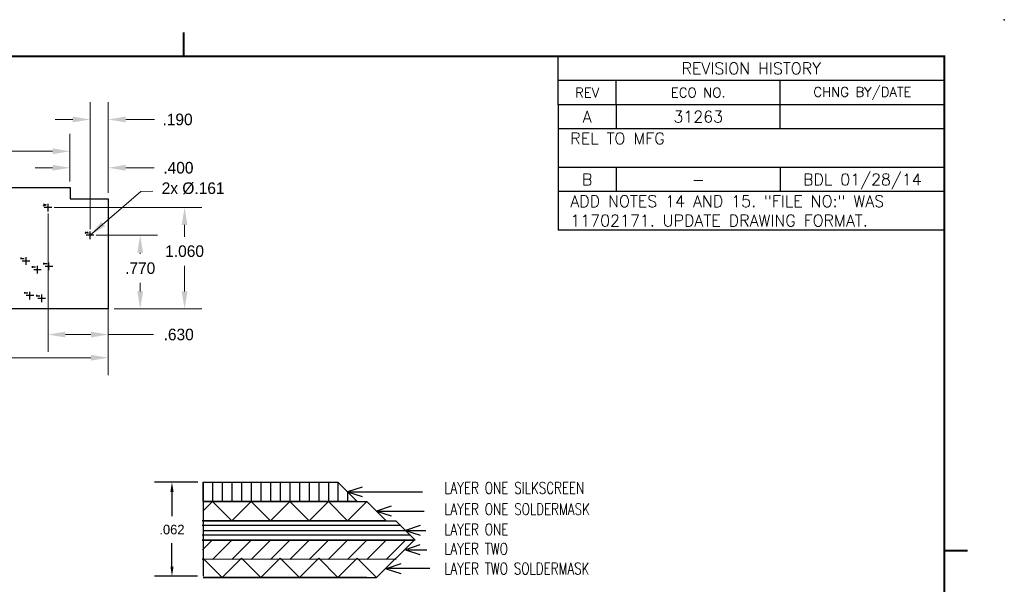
# Model space of a CAD drawing. Extents: x 243.6 to 260.6, y 195.5 to 206.5.
# Tile 3 of 3: x 250.4 to 260.6, y 200.6 to 206.5. Entities that reach past the tile are written whole.
import ezdxf
from ezdxf.enums import TextEntityAlignment as Align

# ---------------------------------------------------------------- set-up
doc = ezdxf.new("R2010")
doc.units = 0
doc.header["$MEASUREMENT"] = 0
for name, color, linetype in [('DIM', 4, 'Continuous'), ('OBJ', 3, 'Continuous'), ('TEXT', 6, 'Continuous'), ('TITLE', 7, 'Continuous')]:
    doc.layers.add(name, color=color, linetype=linetype)
doc.layers.get('0').off()
doc.styles.add('ROMANS', font='ROMANS.SHX', dxfattribs={"height": 0.12})
doc.styles.add('W1', font='SIMPLEX', dxfattribs={"width": 0.75})
doc.dimstyles.get("Standard").update_dxf_attribs({"dimtxt": 0.18, "dimasz": 0.18, "dimexe": 0.18, "dimexo": 0.0625, "dimgap": 0.09, "dimtad": 0, "dimtih": 1, "dimtoh": 1, "dimdec": 4, "dimzin": 0, "dimdsep": 46, "dimtxsty": 'Standard', "dimcen": 0.09, "dimadec": 0, "dimazin": 0, "dimtfac": 1, "dimtdec": 4, "dimtofl": 0, "dimtmove": 0, "dimatfit": 0, "dimfxl": 1, "dimtolj": 1, "dimtzin": 0, "dimarcsym": 0})

# ---------------------------------------------------------------- blocks, each defined once
blk = doc.blocks.new('*D6')
at = {"layer": 'Defpoints', "color": 0, "linetype": 'Continuous', "lineweight": 0}
for p in [(251.303, 204.95), (250.906, 204.747), (251.303, 204.628)]:
    blk.add_point(p, dxfattribs=at)
at = {"layer": 'DIM', "color": 0, "linetype": 'Continuous', "lineweight": 0}
for p, q in [((250.906, 204.809), (250.906, 205.13)), ((251.303, 204.69), (251.303, 205.13)), ((250.726, 204.95), (250.546, 204.95)), ((251.483, 204.95), (251.779, 204.95))]:
    blk.add_line(p, q, dxfattribs=at)
for points in [[(250.726, 204.98), (250.726, 204.92), (250.906, 204.95)], [(251.483, 204.98), (251.483, 204.92), (251.303, 204.95)]]:
    blk.add_solid(points, dxfattribs=at)
at = {"layer": 'DIM', "color": 0, "linetype": 'Continuous', "lineweight": 0, "insert": (252.029, 204.95), "char_height": 0.12, "attachment_point": 5}
blk.add_mtext('\\A1;.400', dxfattribs=at)
blk = doc.blocks.new('*D9')
at = {"layer": 'Defpoints', "color": 0, "linetype": 'Continuous', "lineweight": 0}
for p in [(251.303, 204.628), (250.679, 204.538), (251.303, 203.223)]:
    blk.add_point(p, dxfattribs=at)
at = {"layer": 'DIM', "color": 0, "linetype": 'Continuous', "lineweight": 0}
for p, q in [((250.679, 204.475), (250.679, 203.043)), ((251.303, 204.565), (251.303, 203.043)), ((250.859, 203.223), (251.123, 203.223)), ((251.303, 203.223), (251.772, 203.223))]:
    blk.add_line(p, q, dxfattribs=at)
for points in [[(250.859, 203.253), (250.859, 203.193), (250.679, 203.223)], [(251.123, 203.253), (251.123, 203.193), (251.303, 203.223)]]:
    blk.add_solid(points, dxfattribs=at)
at = {"layer": 'DIM', "color": 0, "linetype": 'Continuous', "lineweight": 0, "insert": (252.032, 203.223), "char_height": 0.12, "attachment_point": 5}
blk.add_mtext('\\A1;.630', dxfattribs=at)
blk = doc.blocks.new('*D10')
at = {"layer": 'Defpoints', "color": 0, "linetype": 'Continuous', "lineweight": 0}
for p in [(250.679, 204.538), (252.093, 204.538), (251.303, 203.489)]:
    blk.add_point(p, dxfattribs=at)
at = {"layer": 'DIM', "color": 0, "linetype": 'Continuous', "lineweight": 0}
for p, q in [((250.741, 204.538), (252.273, 204.538)), ((252.093, 204.358), (252.093, 204.236)), ((252.093, 203.669), (252.093, 203.936)), ((251.365, 203.489), (252.273, 203.489))]:
    blk.add_line(p, q, dxfattribs=at)
for points in [[(252.063, 204.358), (252.123, 204.358), (252.093, 204.538)], [(252.063, 203.669), (252.123, 203.669), (252.093, 203.489)]]:
    blk.add_solid(points, dxfattribs=at)
at = {"layer": 'DIM', "color": 0, "linetype": 'Continuous', "lineweight": 0, "insert": (252.093, 204.086), "char_height": 0.12, "attachment_point": 5}
blk.add_mtext('\\A1;1.060', dxfattribs=at)
blk = doc.blocks.new('*D11')
at = {"layer": 'Defpoints', "color": 0, "linetype": 'Continuous', "lineweight": 0}
for p in [(251.114, 204.251), (251.303, 203.489), (251.633, 203.489)]:
    blk.add_point(p, dxfattribs=at)
at = {"layer": 'DIM', "color": 0, "linetype": 'Continuous', "lineweight": 0}
for p, q in [((251.177, 204.251), (251.813, 204.251)), ((251.633, 204.071), (251.633, 204.06)), ((251.633, 203.669), (251.633, 203.76)), ((251.365, 203.489), (251.813, 203.489))]:
    blk.add_line(p, q, dxfattribs=at)
for points in [[(251.603, 204.071), (251.663, 204.071), (251.633, 204.251)], [(251.603, 203.669), (251.663, 203.669), (251.633, 203.489)]]:
    blk.add_solid(points, dxfattribs=at)
at = {"layer": 'DIM', "color": 0, "linetype": 'Continuous', "lineweight": 0, "insert": (251.633, 203.91), "char_height": 0.12, "attachment_point": 5}
blk.add_mtext('\\A1;.770', dxfattribs=at)
blk = doc.blocks.new('*D12')
at = {"layer": 'Defpoints', "color": 0, "linetype": 'Continuous', "lineweight": 0}
for p in [(248.232, 203.489), (251.303, 203.489), (251.303, 202.983)]:
    blk.add_point(p, dxfattribs=at)
at = {"layer": 'DIM', "color": 0, "linetype": 'Continuous', "lineweight": 0}
for p, q in [((248.232, 203.426), (248.232, 202.803)), ((251.303, 203.426), (251.303, 202.803)), ((248.412, 202.983), (249.35, 202.983)), ((251.123, 202.983), (249.93, 202.983))]:
    blk.add_line(p, q, dxfattribs=at)
for points in [[(248.412, 203.013), (248.412, 202.953), (248.232, 202.983)], [(251.123, 203.013), (251.123, 202.953), (251.303, 202.983)]]:
    blk.add_solid(points, dxfattribs=at)
at = {"layer": 'DIM', "color": 0, "linetype": 'Continuous', "lineweight": 0, "insert": (249.64, 202.983), "char_height": 0.12, "attachment_point": 5}
blk.add_mtext('\\A1;3.100', dxfattribs=at)
blk = doc.blocks.new('*D13')
at = {"layer": 'Defpoints', "color": 0, "linetype": 'Continuous', "lineweight": 0}
for p in [(250.906, 205.121), (248.628, 204.747), (250.906, 204.747)]:
    blk.add_point(p, dxfattribs=at)
at = {"layer": 'DIM', "color": 0, "linetype": 'Continuous', "lineweight": 0}
for p, q in [((248.628, 204.809), (248.628, 205.301)), ((250.906, 204.809), (250.906, 205.301)), ((248.808, 205.121), (249.431, 205.121)), ((250.726, 205.121), (250.051, 205.121))]:
    blk.add_line(p, q, dxfattribs=at)
for points in [[(248.808, 205.151), (248.808, 205.091), (248.628, 205.121)], [(250.726, 205.151), (250.726, 205.091), (250.906, 205.121)]]:
    blk.add_solid(points, dxfattribs=at)
at = {"layer": 'DIM', "color": 0, "linetype": 'Continuous', "lineweight": 0, "insert": (249.741, 205.121), "char_height": 0.12, "attachment_point": 5}
blk.add_mtext('\\A1;2.300', dxfattribs=at)
blk = doc.blocks.new('*D14')
at = {"layer": 'Defpoints', "color": 0, "linetype": 'Continuous', "lineweight": 0}
for p in [(251.303, 205.45), (251.303, 204.628), (251.114, 204.251)]:
    blk.add_point(p, dxfattribs=at)
at = {"layer": 'DIM', "color": 0, "linetype": 'Continuous', "lineweight": 0}
for p, q in [((251.114, 204.314), (251.114, 205.63)), ((251.303, 204.69), (251.303, 205.63)), ((250.934, 205.45), (250.754, 205.45)), ((251.483, 205.45), (251.78, 205.45))]:
    blk.add_line(p, q, dxfattribs=at)
for points in [[(250.934, 205.48), (250.934, 205.42), (251.114, 205.45)], [(251.483, 205.48), (251.483, 205.42), (251.303, 205.45)]]:
    blk.add_solid(points, dxfattribs=at)
at = {"layer": 'DIM', "color": 0, "linetype": 'Continuous', "lineweight": 0, "insert": (252.02, 205.45), "char_height": 0.12, "attachment_point": 5}
blk.add_mtext('\\A1;.190', dxfattribs=at)
blk = doc.blocks.new('*D15')
at = {"layer": 'Defpoints', "color": 0, "lineweight": 0}
for p in [(252.293, 201.694), (251.962, 200.721), (252.288, 200.721)]:
    blk.add_point(p, dxfattribs=at)
at = {"layer": 'DIM', "color": 0, "lineweight": -2}
for p, q in [((252.23, 201.694), (251.782, 201.694)), ((251.962, 201.594), (251.962, 201.343)), ((251.962, 200.821), (251.962, 201.063)), ((252.225, 200.721), (251.782, 200.721))]:
    blk.add_line(p, q, dxfattribs=at)
at = {"layer": 'DIM', "color": 0, "lineweight": 0}
for points in [[(251.946, 201.594), (251.979, 201.594), (251.962, 201.694)], [(251.946, 200.821), (251.979, 200.821), (251.962, 200.721)]]:
    blk.add_solid(points, dxfattribs=at)
at = {"layer": 'DIM', "color": 0, "insert": (251.962, 201.203), "char_height": 0.1, "attachment_point": 5}
blk.add_mtext('\\A1;.062', dxfattribs=at)
blk = doc.blocks.new('bsize')
at = {"layer": 'TITLE'}
for p, q in [((16.38, 10.62), (12.38, 10.62)), ((12.38, 10.12), (12.38, 10.62)), ((16.38, 10.12), (16.38, 10.62)), ((16.38, 10.37), (12.38, 10.37)), ((12.98, 10.12), (12.98, 10.37)), ((14.68, 9.87), (14.68, 10.37)), ((16.38, 10.12), (12.38, 10.12)), ((16.38, 10.12), (12.38, 10.12)), ((12.38, 10.12), (12.38, 9.47)), ((12.98, 10.12), (12.98, 9.87)), ((16.38, 10.12), (16.38, 9.47)), ((16.38, 9.87), (12.38, 9.87)), ((16.38, 9.47), (12.38, 9.47))]:
    blk.add_line(p, q, dxfattribs=at)
at = {"layer": 'TITLE', "const_width": 0.02}
for points in [[(8.5, 10.87), (8.5, 10.62)], [(16.62, 5.5), (16.38, 5.5)]]:
    blk.add_lwpolyline(points, dxfattribs=at)
blk.add_lwpolyline([(16.38, 10.62), (0.62, 10.62), (0.62, 0.38), (16.38, 0.38)], close=True, dxfattribs=at)
at = {"layer": 'TITLE'}
blk.add_point((17, 11), dxfattribs=at)
at = {"layer": 'TEXT', "style": 'ROMANS'}
blk.add_text('REVISION HISTORY', height=0.12, dxfattribs=at).set_placement((14.38, 10.495), align=Align.MIDDLE_CENTER)
for s, p in [('REV', (12.68, 10.245)), ('ECO NO.', (13.83, 10.245)), ('CHNG BY/DATE', (15.53, 10.245))]:
    blk.add_text(s, height=0.1, dxfattribs=at).set_placement(p, align=Align.MIDDLE)
at = {"layer": 'TEXT', "style": 'ROMANS', "flags": 8}
for tag, p in [('REV-HISTORY_REV', (12.68, 9.995)), ('REV-HIST_ECO-NO', (13.83, 9.995)), ('REV-HIST_CHNGD-BY', (15.53, 9.995)), ('SHEETS', (15.93, 0.505))]:
    blk.add_attdef(tag, text='', height=0.12, dxfattribs=at).set_placement(p, align=Align.MIDDLE_CENTER)
for tag, p in [('REV-HIST_DESCRPT-L1', (12.505, 9.77)), ('REV-HIST_DESCRPT-L2', (12.505, 9.57))]:
    blk.add_attdef(tag, text='', height=0.12, dxfattribs=at).set_placement(p, align=Align.MIDDLE_LEFT)
at = {"layer": 'TEXT', "style": 'ROMANS'}
for tag, p in [('MATERIAL_TYPE', (12.476, 3.008)), ('HEAT_TREAT', (14.476, 3.008)), ('RAW_MATERIAL_No', (12.476, 2.508)), ('FINISH', (14.476, 2.508))]:
    blk.add_attdef(tag, p, '', height=0.12, dxfattribs=at)
at = {"layer": 'TEXT', "style": 'ROMANS', "width": 0.75}
for tag, p in [('XX', (8.877, 1.564)), ('XXX', (8.877, 1.403)), ('XXXX', (8.881, 1.235)), ('ANG', (8.981, 1.076))]:
    blk.add_attdef(tag, p, '', height=0.1, dxfattribs=at)
at = {"layer": 'TEXT', "style": 'ROMANS', "width": 0.8}
for tag, p in [('BY', (10.279, 1.54)), ('DATE', (11.28, 1.54))]:
    blk.add_attdef(tag, text='', height=0.12, dxfattribs=at).set_placement(p, align=Align.MIDDLE_CENTER)
at = {"layer": 'TEXT', "style": 'ROMANS'}
for tag, height, p in [('TITLE', 0.12, (14.055, 1.395)), ('DRW_NO', 0.12, (14.28, 0.815)), ('REV', 0.2, (16.105, 0.815)), ('SCALE', 0.12, (12.49, 0.505)), ('FILE_NO', 0.12, (14.28, 0.505))]:
    blk.add_attdef(tag, text='', height=height, dxfattribs=at).set_placement(p, align=Align.MIDDLE_CENTER)
at = {"layer": 'TEXT', "style": 'ROMANS', "width": 0.8, "flags": 8}
for tag, p in [('CHK/QC', (10.279, 1.19)), ('CHK/QC_DATE', (11.28, 1.19)), ('APVD', (10.279, 0.84)), ('APVD_DATE', (11.28, 0.84)), ('MFG', (10.279, 0.49)), ('MFG_DATE', (11.28, 0.49))]:
    blk.add_attdef(tag, text='', height=0.12, dxfattribs=at).set_placement(p, align=Align.MIDDLE_CENTER)
at = {"layer": 'TEXT', "style": 'ROMANS', "flags": 8}
blk.add_attdef('TITLE_LINE_2', text='', height=0.12, dxfattribs=at).set_placement((14.055, 1.194), align=Align.MIDDLE)
at = {"layer": 'TEXT', "style": 'ROMANS', "width": 0.75}
blk.add_attdef('XX', text='', height=0.1, dxfattribs=at).set_placement((9.318, 0.909), align=Align.CENTER)
blk = doc.blocks.new('Rev-Blk-A-C')
at = {"layer": 'TITLE'}
for p, q in [((4, 0), (0, 0)), ((4, 0), (0, 0)), ((0, 0), (0, -0.65)), ((0.6, 0), (0.6, -0.25)), ((2.3, 0), (2.3, -0.25)), ((4, 0), (4, -0.65)), ((4, -0.25), (0, -0.25)), ((4, -0.65), (0, -0.65))]:
    blk.add_line(p, q, dxfattribs=at)
at = {"layer": 'TEXT', "style": 'ROMANS', "flags": 8}
for tag, p in [('REV-HISTORY_REV', (0.3, -0.125)), ('REV-HIST_ECO-NO', (1.45, -0.125)), ('REV-HIST_CHNGD-BY', (3.15, -0.125))]:
    blk.add_attdef(tag, text='', height=0.12, dxfattribs=at).set_placement(p, align=Align.MIDDLE_CENTER)
for tag, p in [('REV-HIST_DESCRPT-L1', (0.125, -0.35)), ('REV-HIST_DESCRPT-L2', (0.125, -0.55))]:
    blk.add_attdef(tag, text='', height=0.12, dxfattribs=at).set_placement(p, align=Align.MIDDLE_LEFT)

msp = doc.modelspace()

# ---------------------------------------------------------------- linework, layer by layer
at = {"layer": 'DIM'}
for p, q in [((253.93187, 201.64424), (253.78187, 201.59424)), ((253.78187, 201.59424), (253.93187, 201.54424)), ((253.78187, 201.59424), (254.5588, 201.59424)), ((254.23187, 201.44424), (254.08187, 201.39424)), ((254.08187, 201.39424), (254.576, 201.39424)), ((254.08187, 201.39424), (254.23187, 201.34424)), ((254.53187, 201.24424), (254.38187, 201.19424)), ((254.38187, 201.19424), (254.5932, 201.19424)), ((254.38187, 201.19424), (254.53187, 201.14424)), ((254.53094, 201.04424), (254.38094, 200.99424)), ((254.38094, 200.99424), (254.53094, 200.94424)), ((254.40404, 200.99424), (254.6018, 200.99424)), ((254.33187, 200.84799), (254.18187, 200.79799)), ((254.18187, 200.8031), (254.63187, 200.8031)), ((254.18187, 200.79799), (254.33187, 200.74799))]:
    msp.add_line(p, q, dxfattribs=at)
at = {"layer": 'OBJ'}
for p, q in [((250.62654, 204.57589), (250.65873, 204.56681)), ((250.67855, 204.4983), (250.67855, 204.57755)), ((250.62654, 204.55774), (250.65873, 204.56681)), ((250.71817, 204.53792), (250.63892, 204.53792)), ((251.06239, 204.27129), (251.0946, 204.28697)), ((251.06239, 204.28697), (251.0946, 204.27129)), ((251.1144, 204.21185), (251.1144, 204.29109)), ((251.15403, 204.25147), (251.07478, 204.25147)), ((250.3987, 204.00382), (250.3987, 204.01951)), ((250.3987, 204.01208), (250.4309, 204.01208)), ((250.49032, 203.98402), (250.41108, 203.98402)), ((250.4507, 203.94439), (250.4507, 204.02364)), ((250.63644, 203.94934), (250.63644, 203.96503)), ((250.68845, 203.88991), (250.68845, 203.96916)), ((250.51757, 203.91467), (250.51757, 203.93035)), ((250.51757, 203.92292), (250.54976, 203.92292)), ((250.6092, 203.89486), (250.52996, 203.89486)), ((250.56958, 203.85523), (250.56958, 203.93448)), ((250.63644, 203.9576), (250.66863, 203.9576)), ((250.72807, 203.92953), (250.64883, 203.92953)), ((250.43833, 203.64721), (250.43833, 203.6629)), ((250.43833, 203.65547), (250.47052, 203.65547)), ((250.49032, 203.58778), (250.49032, 203.66702)), ((250.52996, 203.6274), (250.4507, 203.6274)), ((250.56215, 203.61749), (250.56215, 203.63318)), ((250.56215, 203.62575), (250.59434, 203.62575)), ((250.65378, 203.59768), (250.57452, 203.59768)), ((250.61415, 203.55806), (250.61415, 203.6373)), ((252.28187, 201.69424), (252.28187, 201.49424)), ((252.286, 201.69894), (252.286, 200.72123)), ((252.286, 201.69424), (253.68187, 201.69424)), ((252.38187, 201.69424), (252.38187, 201.49424)), ((252.48187, 201.69424), (252.48187, 201.49424)), ((252.58187, 201.69424), (252.58187, 201.49424)), ((252.68187, 201.69424), (252.68187, 201.49424)), ((252.78187, 201.69024), (252.78187, 201.49024)), ((252.88187, 201.69424), (252.88187, 201.49424)), ((252.98187, 201.69424), (252.98187, 201.49424)), ((253.08187, 201.69424), (253.08187, 201.49424)), ((253.18187, 201.68624), (253.18187, 201.48624)), ((253.28187, 201.69024), (253.28187, 201.49024)), ((253.38187, 201.69424), (253.38187, 201.49424)), ((253.48187, 201.69424), (253.48187, 201.49424)), ((253.58187, 201.69424), (253.58187, 201.49424)), ((253.68187, 201.69424), (253.68187, 201.49424)), ((253.68187, 201.69424), (253.88187, 201.49424)), ((253.78187, 201.59424), (253.78187, 201.49424)), ((252.38187, 201.49424), (252.28187, 201.39424)), ((252.286, 201.49424), (253.98187, 201.49424)), ((253.88187, 201.49424), (252.286, 201.49424)), ((252.58187, 201.29424), (252.38187, 201.49424)), ((252.78187, 201.49424), (252.58187, 201.29424)), ((252.98187, 201.29424), (252.78187, 201.49424)), ((253.18187, 201.49424), (252.98187, 201.29424)), ((253.38187, 201.29424), (253.18187, 201.49424)), ((253.58187, 201.49424), (253.38187, 201.29424)), ((253.78187, 201.29424), (253.58187, 201.49424)), ((253.98187, 201.49424), (253.78187, 201.29424)), ((253.98187, 201.49424), (254.18187, 201.29424)), ((254.18187, 201.29424), (252.27601, 201.29424)), ((254.33187, 201.24424), (252.27601, 201.24424)), ((252.28166, 201.29424), (254.28187, 201.29424)), ((254.28187, 201.29424), (254.48187, 201.09424)), ((254.43187, 201.14424), (252.27601, 201.14424)), ((252.286, 201.19424), (254.38187, 201.19424)), ((252.27601, 201.09424), (254.46422, 201.09424)), ((254.48187, 201.09424), (252.27601, 201.09424)), ((252.37987, 201.09224), (252.27987, 200.99224)), ((252.58187, 201.09424), (252.38187, 200.89424)), ((252.78187, 201.09424), (252.58187, 200.89424)), ((252.98187, 201.09424), (252.78187, 200.89424)), ((253.18187, 201.09424), (252.98187, 200.89424)), ((253.38187, 201.09424), (253.18187, 200.89424)), ((253.58187, 201.09424), (253.38187, 200.89424)), ((253.77987, 201.09224), (253.57987, 200.89224)), ((253.98187, 201.09424), (253.78187, 200.89424)), ((254.17987, 201.09224), (253.97987, 200.89224)), ((254.38187, 201.09424), (254.18187, 200.89424)), ((254.4701, 201.09424), (254.2701, 200.89424)), ((252.48187, 200.70658), (252.28187, 200.90658)), ((252.68187, 200.90658), (252.48187, 200.70658)), ((252.88187, 200.70658), (252.68187, 200.90658)), ((253.08187, 200.90658), (252.88187, 200.70658)), ((253.28187, 200.70658), (253.08187, 200.90658)), ((253.48187, 200.90658), (253.28187, 200.70658)), ((253.68187, 200.70658), (253.48187, 200.90658)), ((253.88187, 200.90658), (253.68187, 200.70658)), ((254.08187, 200.70658), (253.88187, 200.90658)), ((254.08187, 200.70658), (254.28187, 200.90658)), ((254.28366, 200.8976), (252.27546, 200.89424)), ((252.286, 200.70658), (254.08187, 200.70658)), ((253.98187, 200.70658), (252.286, 200.70658))]:
    msp.add_line(p, q, dxfattribs=at)
msp.add_lwpolyline([(251.30261, 203.48872), (248.23176, 203.48872), (248.23176, 204.6279), (248.628, 204.6279), (248.628, 204.74677), (250.90638, 204.74677), (250.90638, 204.6279), (251.30261, 204.6279), (251.30261, 203.48872)], dxfattribs=at)

# ---------------------------------------------------------------- block references
at = {"linetype": 'Continuous', "lineweight": 0}
ref = msp.add_blockref('bsize', (243.58308, 195.48371), dxfattribs=at)
ref.add_attrib('REV-HISTORY_REV', 'A', dxfattribs={"layer": 'TEXT', "height": 0.12, "style": 'ROMANS', "flags": 8}).set_placement((256.26308, 205.47871), align=Align.MIDDLE_CENTER)
ref.add_attrib('REV-HIST_ECO-NO', '31263', dxfattribs={"layer": 'TEXT', "height": 0.12, "style": 'ROMANS', "flags": 8}).set_placement((257.41308, 205.47871), align=Align.MIDDLE_CENTER)
ref.add_attrib('REV-HIST_DESCRPT-L1', 'REL TO MFG', dxfattribs={"layer": 'TEXT', "height": 0.12, "style": 'ROMANS', "flags": 8}).set_placement((256.08808, 205.25371), align=Align.MIDDLE_LEFT)
msp.add_blockref('Rev-Blk-A-C', (255.96308, 204.95371), dxfattribs=at).add_auto_attribs({'REV-HISTORY_REV': 'B', 'REV-HIST_ECO-NO': '-', 'REV-HIST_CHNGD-BY': 'BDL 01/28/14', 'REV-HIST_DESCRPT-L1': 'ADD NOTES 14 AND 15. "FILE NO:" WAS', 'REV-HIST_DESCRPT-L2': '11702171. UPDATE DRAWING FORMAT.'})

# ---------------------------------------------------------------- texts
at = {"layer": 'DIM', "style": 'W1', "width": 0.75}
for s, p in [('LAYER ONE SILKSCREEN', (254.78195, 201.57522)), ('LAYER ONE SOLDERMASK', (254.78195, 201.35491)), ('LAYER ONE', (254.78195, 201.14459)), ('LAYER TWO ', (254.78195, 200.94424)), ('LAYER TWO SOLDERMASK', (254.78195, 200.73972))]:
    msp.add_text(s, height=0.12, dxfattribs=at).set_placement(p)
at = {"layer": 'DIM', "linetype": 'Continuous', "lineweight": 0, "insert": (251.85563, 204.79886), "char_height": 0.12, "attachment_point": 1}
msp.add_mtext('2x %%c.161', dxfattribs=at)

# ---------------------------------------------------------------- dimensions: what is measured, and where the dimension line sits
at = {"layer": 'DIM', "linetype": 'Continuous', "lineweight": 0}
for base, p1, p2, angle, text, picture, middle in [((251.30261, 205.44958), (251.1144, 204.25147), (251.30261, 204.6279), 180, '.190', '*D14', (252.01957, 205.44958)), ((250.90638, 205.12072), (248.628, 204.74677), (250.90638, 204.74677), 180, '2.300', '*D13', (249.74081, 205.12072)), ((251.30261, 204.94996), (250.90638, 204.74677), (251.30261, 204.6279), 180, '.400', '*D6', (252.02907, 204.94996)), ((251.30261, 203.22344), (250.67855, 204.53792), (251.30261, 204.6279), 180, '.630', '*D9', (252.03223, 203.22344)), ((252.09315, 204.53792), (251.30261, 203.48872), (250.67855, 204.53792), 90, '1.060', '*D10', (252.09315, 204.0856)), ((251.6331, 203.48872), (251.1144, 204.25147), (251.30261, 203.48872), 90, '.770', '*D11', (251.6331, 203.9105)), ((251.30261, 202.98312), (248.23176, 203.48872), (251.30261, 203.48872), 180, '3.100', '*D12', (249.63953, 202.98312))]:
    dim = msp.add_linear_dim(base=base, p1=p1, p2=p2, angle=angle, text=text, dimstyle='Standard', override={"dimtxt": 0.12, "dimdsep": 0, "dimatfit": 3, "dimlwd": 0, "dimlwe": 0}, dxfattribs=at)
    dim.commit()
    dim.dimension.update_dxf_attribs({"geometry": picture, "text_midpoint": middle, "dimtype": 160})
at = {"layer": 'DIM'}
dim = msp.add_linear_dim(base=(251.9622, 200.72123), p1=(252.29257, 201.69377), p2=(252.28786, 200.72123), angle=90, text='.062', dimstyle='Standard', override={"dimtxt": 0.1, "dimasz": 0.1}, dxfattribs=at)
dim.commit()
dim.dimension.update_dxf_attribs({"geometry": '*D15', "text_midpoint": (251.9622, 201.20263), "dimtype": 160})

# ---------------------------------------------------------------- leaders
at = {"layer": 'DIM', "linetype": 'Continuous', "lineweight": 0, "annotation_type": 0, "has_hookline": 1, "hookline_direction": 0, "text_width": 0.76}
msp.add_leader([(251.1144, 204.25147), (251.63825, 204.70621), (251.76563, 204.70886)], dimstyle='Standard', override={"dimgap": 0.09, "dimtad": 0, "dimdsep": 0, "dimatfit": 3, "dimlwd": 0, "dimlwe": 0}, dxfattribs=at)

doc.saveas('drawing.dxf')
